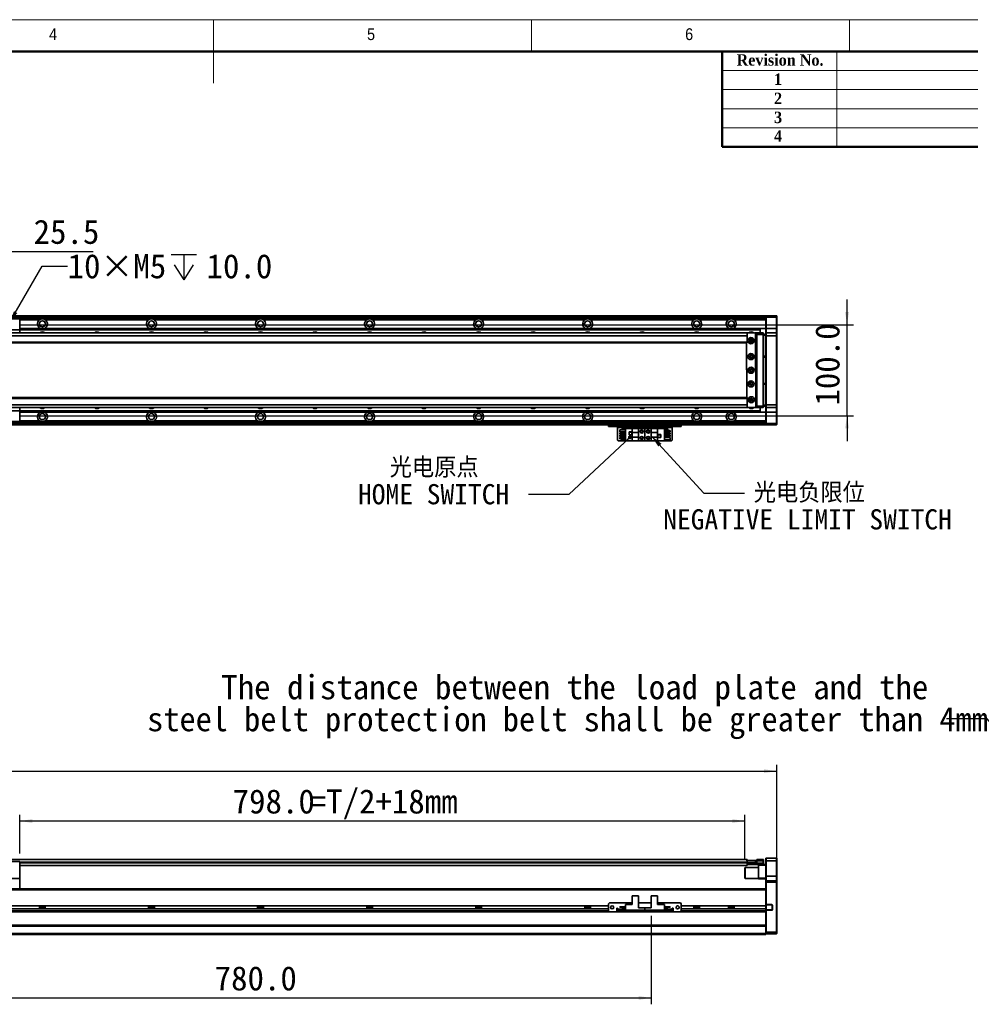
# Model space of a CAD drawing. Header units: millimetres. Extents: x 35 to 2905, y 35 to 2044.
# Tile 5 of 6: x 1257 to 2303, y 960 to 2044. Entities that reach past the tile are written whole.
import ezdxf

# ---------------------------------------------------------------- set-up
doc = ezdxf.new("R2010")
doc.units = ezdxf.units.MM
doc.header["$LTSCALE"] = 7
doc.layers.add('黑色实线', color=7, linetype='Continuous')
doc.styles.add('SLDTEXTSTYLE1', font='Gothic.ttf', dxfattribs={"width": 0.913})
doc.styles.add('SLDTEXTSTYLE2', font='timesbd.ttf', dxfattribs={"width": 0.933})
doc.styles.add('SLDTEXTSTYLE8', font='txt')
doc.styles.add('SLDTEXTSTYLE9', font='txt', dxfattribs={"bigfont": 'bigfont'})
doc.dimstyles.new('SLDDIMSTYLE0', dxfattribs={"dimtxt": 26.6, "dimasz": 14, "dimexe": 0, "dimexo": 0.0625, "dimgap": 6.65, "dimtad": 2, "dimdec": 1, "dimrnd": 1e-09, "dimzin": 4, "dimdsep": 46, "dimtxsty": 'SLDTEXTSTYLE8', "dimsah": 1, "dimcen": 0.09, "dimadec": 0, "dimazin": 1, "dimtfac": 1, "dimtdec": 1, "dimtmove": 0, "dimatfit": 0, "dimfxl": 0, "dimfrac": 2, "dimtolj": 1, "dimtzin": 12, "dimarcsym": 0})
doc.dimstyles.new('SLDDIMSTYLE1', dxfattribs={"dimtxt": 26.6, "dimasz": 14, "dimexe": 0, "dimexo": 0.0625, "dimgap": 6.65, "dimtad": 2, "dimdec": 1, "dimrnd": 1e-09, "dimzin": 12, "dimdsep": 46, "dimtxsty": 'SLDTEXTSTYLE8', "dimsah": 1, "dimcen": 0.09, "dimadec": 0, "dimazin": 3, "dimtfac": 1, "dimtdec": 1, "dimtmove": 0, "dimatfit": 0, "dimfxl": 0, "dimfrac": 2, "dimtolj": 1, "dimtzin": 12, "dimarcsym": 0})
doc.dimstyles.new('SLDDIMSTYLE2', dxfattribs={"dimtxt": 0.18, "dimasz": 14, "dimexe": 0, "dimexo": 0.0625, "dimgap": 0, "dimtad": 0, "dimtih": 1, "dimtoh": 1, "dimdec": 0, "dimrnd": 1e-09, "dimzin": 0, "dimdsep": 46, "dimtxsty": 'Standard', "dimsah": 1, "dimcen": 0.09, "dimadec": 0, "dimazin": 0, "dimtfac": 14, "dimtdec": 0, "dimtofl": 0, "dimtmove": 0, "dimatfit": 3, "dimfxl": 0, "dimfrac": 2, "dimtolj": 1, "dimtzin": 0, "dimarcsym": 0})
doc.dimstyles.new('SLDDIMSTYLE4', dxfattribs={"dimtxt": 26.6, "dimasz": 14, "dimexe": 0, "dimexo": 0.0625, "dimgap": 6.65, "dimtad": 0, "dimtih": 1, "dimtoh": 1, "dimdec": 1, "dimrnd": 1e-09, "dimzin": 12, "dimdsep": 46, "dimtxsty": 'SLDTEXTSTYLE8', "dimsah": 1, "dimcen": 0, "dimadec": 0, "dimazin": 3, "dimtfac": 1, "dimtdec": 1, "dimtofl": 0, "dimtmove": 0, "dimatfit": 3, "dimfxl": 0, "dimfrac": 2, "dimtolj": 1, "dimtzin": 12, "dimarcsym": 0})
doc.dimstyles.new('SLDDIMSTYLE5', dxfattribs={"dimtxt": 26.6, "dimasz": 14, "dimexe": 0, "dimexo": 0.0625, "dimgap": 6.65, "dimtad": 2, "dimdec": 1, "dimrnd": 1e-09, "dimzin": 4, "dimdsep": 46, "dimtxsty": 'SLDTEXTSTYLE8', "dimsah": 1, "dimcen": 0.09, "dimadec": 0, "dimazin": 1, "dimtfac": 1, "dimtdec": 1, "dimtofl": 0, "dimtmove": 0, "dimatfit": 3, "dimfxl": 0, "dimfrac": 2, "dimtolj": 1, "dimtzin": 12, "dimarcsym": 0})
doc.dimstyles.new('SLDDIMSTYLE6', dxfattribs={"dimtxt": 0.18, "dimasz": 4.2, "dimexe": 0, "dimexo": 0.0625, "dimgap": 0, "dimtad": 0, "dimtih": 1, "dimtoh": 1, "dimdec": 0, "dimrnd": 1e-09, "dimzin": 0, "dimdsep": 46, "dimtxsty": 'Standard', "dimblk1": 'DOT', "dimblk2": 'DOT', "dimsah": 1, "dimcen": 0.09, "dimadec": 0, "dimazin": 0, "dimtfac": 4.2, "dimtdec": 0, "dimtofl": 0, "dimtmove": 0, "dimatfit": 3, "dimldrblk": 'DOT', "dimfxl": 0, "dimfrac": 2, "dimtolj": 1, "dimtzin": 0, "dimarcsym": 0})

# ---------------------------------------------------------------- blocks, each defined once
blk = doc.blocks.new('SW_NOTE_4')
at = {"layer": '黑色实线', "color": 0, "char_height": 26.6, "attachment_point": 2, "style": 'SLDTEXTSTYLE8'}
for s, insert in [('The distance between the load plate and the ', (-409.2, 48.3)), ('steel belt protection belt shall be greater than 4mm', (-409.3, 13.1))]:
    blk.add_mtext(s, dxfattribs=dict(at, insert=insert))
blk = doc.blocks.new('_D_7')
at = {"layer": '黑色实线'}
for p, q in [((2167.3, 1708.2), (2167.3, 1736.2)), ((1257.9, 1708.2), (2174.3, 1708.2)), ((2167.3, 1608.2), (2167.3, 1708.2)), ((1257.9, 1608.2), (2174.3, 1608.2)), ((2167.3, 1608.2), (2167.3, 1580.2))]:
    blk.add_line(p, q, dxfattribs=at)
for points in [[(2167.3, 1708.2), (2169.4, 1722.2), (2165.2, 1722.2)], [(2167.3, 1608.2), (2165.2, 1594.2), (2169.4, 1594.2)]]:
    blk.add_solid(points, dxfattribs=at)
at = {"layer": '黑色实线', "insert": (2132.4, 1619.3), "char_height": 26.6, "attachment_point": 1, "rotation": 90, "style": 'SLDTEXTSTYLE8'}
blk.add_mtext('100.0', dxfattribs=at)
blk = doc.blocks.new('SW_SYMBOL_HOLE_DEPTH')
at = {"layer": '黑色实线', "color": 0}
for p, q in [((0, 6125), (5600, 6125)), ((2800, 6125), (2800, 525)), ((700, 3885), (2800, 525)), ((4900, 3885), (2800, 525))]:
    blk.add_line(p, q, dxfattribs=at)
blk = doc.blocks.new('_D_9')
at = {"layer": '黑色实线'}
for p, q in [((1245.4, 1710), (1281.6, 1772.6)), ((1281.6, 1772.6), (1309.6, 1772.6))]:
    blk.add_line(p, q, dxfattribs=at)
blk.add_solid([(1245.4, 1710), (1254.2, 1721.1), (1250.6, 1723.2)], dxfattribs=at)
at = {"layer": '黑色实线', "xscale": 0.004985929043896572, "yscale": 0.004985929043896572, "zscale": 0.004985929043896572}
blk.add_blockref('SW_SYMBOL_HOLE_DEPTH', (1423.5, 1755), dxfattribs=at)
at = {"layer": '黑色实线', "char_height": 26.6, "attachment_point": 1, "style": 'SLDTEXTSTYLE8'}
for s, insert in [('10×M5', (1309.6, 1786)), ('10.0', (1462.5, 1786))]:
    blk.add_mtext(s, dxfattribs=dict(at, insert=insert))
blk = doc.blocks.new('_D_13')
at = {"layer": '黑色实线'}
for p, q in [((1187.4, 1789), (1159.4, 1789)), ((1187.4, 1621.7), (1187.4, 1796)), ((1187.4, 1789), (1212.9, 1789)), ((1212.9, 1621.7), (1212.9, 1796)), ((1212.9, 1789), (1337.8, 1789))]:
    blk.add_line(p, q, dxfattribs=at)
for points in [[(1187.4, 1789), (1173.4, 1791.1), (1173.4, 1786.9)], [(1212.9, 1789), (1226.9, 1786.9), (1226.9, 1791.1)]]:
    blk.add_solid(points, dxfattribs=at)
at = {"layer": '黑色实线', "insert": (1272.2, 1823.9), "char_height": 26.6, "attachment_point": 1, "style": 'SLDTEXTSTYLE8'}
blk.add_mtext('25.5', dxfattribs=at)
blk = doc.blocks.new('SW_NOTE_5')
at = {"layer": '黑色实线', "color": 0, "attachment_point": 2}
for s, insert, char_height, style in [('光电原点', (-103.9, 40.7), 22.23, 'SLDTEXTSTYLE9'), ('HOME SWITCH', (-104.5, 11.3), 22.225, 'SLDTEXTSTYLE8')]:
    blk.add_mtext(s, dxfattribs=dict(at, insert=insert, char_height=char_height, style=style))
blk = doc.blocks.new('_DOT')
at = {"color": 0, "linetype": 'ByBlock', "lineweight": -2}
blk.add_line((-0.5, 0), (-1, 0), dxfattribs=at)
at = {"color": 0, "linetype": 'ByBlock', "const_width": 0.5}
blk.add_lwpolyline([(-0.25, 0, 1), (0.25, 0, 1)], format="xyb", close=True, dxfattribs=at)
blk = doc.blocks.new('SW_NOTE_6')
at = {"layer": '黑色实线', "color": 0, "attachment_point": 2}
for s, insert, char_height, style in [('光电负限位', (71.5, 11.6), 22.23, 'SLDTEXTSTYLE9'), ('NEGATIVE LIMIT SWITCH', (69.5, -17.7), 22.225, 'SLDTEXTSTYLE8')]:
    blk.add_mtext(s, dxfattribs=dict(at, insert=insert, char_height=char_height, style=style))
blk = doc.blocks.new('_D_14')
at = {"layer": '黑色实线'}
for p, q in [((233.9, 1103.8), (233.9, 1224)), ((233.9, 1217), (2089.9, 1217)), ((2089.9, 1103.8), (2089.9, 1224))]:
    blk.add_line(p, q, dxfattribs=at)
for points in [[(233.9, 1217), (247.9, 1214.9), (247.9, 1219.1)], [(2089.9, 1217), (2075.9, 1219.1), (2075.9, 1214.9)]]:
    blk.add_solid(points, dxfattribs=at)
at = {"layer": '黑色实线', "insert": (1104.1, 1251.9), "char_height": 26.6, "attachment_point": 1, "style": 'SLDTEXTSTYLE8'}
blk.add_mtext('1856.0', dxfattribs=at)
blk = doc.blocks.new('_D_16')
at = {"layer": '黑色实线'}
for p, q in [((1256.9, 1126.3), (1256.9, 1169.1)), ((2054.9, 1162.1), (1256.9, 1162.1)), ((2054.9, 1119.5), (2054.9, 1169.1))]:
    blk.add_line(p, q, dxfattribs=at)
for points in [[(1256.9, 1162.1), (1270.9, 1160), (1270.9, 1164.2)], [(2054.9, 1162.1), (2040.9, 1164.2), (2040.9, 1160)]]:
    blk.add_solid(points, dxfattribs=at)
at = {"layer": '黑色实线', "char_height": 26.6, "attachment_point": 1, "style": 'SLDTEXTSTYLE8'}
for s, insert in [('798.0', (1491.2, 1197)), ('=T/2+18mm', (1576, 1197))]:
    blk.add_mtext(s, dxfattribs=dict(at, insert=insert))
blk = doc.blocks.new('_D_19')
at = {"layer": '黑色实线'}
for p, q in [((1171.9, 1065.5), (1171.9, 960.4)), ((1951.9, 1057.8), (1951.9, 960.4)), ((1171.9, 967.4), (1951.9, 967.4))]:
    blk.add_line(p, q, dxfattribs=at)
for points in [[(1171.9, 967.4), (1185.9, 965.3), (1185.9, 969.5)], [(1951.9, 967.4), (1937.9, 969.5), (1937.9, 965.3)]]:
    blk.add_solid(points, dxfattribs=at)
at = {"layer": '黑色实线', "insert": (1471.4, 1002.3), "char_height": 26.6, "attachment_point": 1, "style": 'SLDTEXTSTYLE8'}
blk.add_mtext('780.0', dxfattribs=at)

msp = doc.modelspace()

# ---------------------------------------------------------------- linework, layer by layer
at = {"color": 7, "linetype": 'Continuous', "lineweight": 18}
for p, q in [((2905, 2044), (35, 2044)), ((1470, 2044), (1470, 1974)), ((1820, 2009), (1820, 2044)), ((2170, 2044), (2170, 2009)), ((70, 2009), (2870, 2009)), ((2156, 2009), (2156, 1904)), ((2030, 1988), (2870, 1988)), ((2030, 1967), (2870, 1967)), ((2030, 1946), (2870, 1946)), ((2030, 1925), (2870, 1925))]:
    msp.add_line(p, q, dxfattribs=at)
at = {"color": 7, "linetype": 'Continuous', "lineweight": 50}
for p, q in [((2870, 2009), (70, 2009)), ((2030, 2009), (2030, 1904)), ((2870, 1904), (2030, 1904))]:
    msp.add_line(p, q, dxfattribs=at)
at = {"color": 7, "linetype": 'Continuous', "lineweight": 35}
for p, q in [((1256.88, 1714.71), (1066.88, 1714.71)), ((2077.88, 1718.21), (1229.88, 1718.21)), ((1229.88, 1718.01), (1991.88, 1718.01)), ((1229.88, 1717.81), (1991.88, 1717.81)), ((2077.88, 1717.71), (1229.88, 1717.71)), ((2077.88, 1715.7), (1229.88, 1715.7)), ((1256.88, 1714.71), (1256.88, 1702.71)), ((1398.71, 1713.7), (1285.04, 1713.7)), ((1518.71, 1713.7), (1405.04, 1713.7)), ((1638.71, 1713.7), (1525.04, 1713.7)), ((1758.71, 1713.7), (1645.04, 1713.7)), ((1878.71, 1713.7), (1765.04, 1713.7)), ((1998.71, 1713.7), (1885.04, 1713.7)), ((1991.88, 1718.01), (1991.88, 1717.81)), ((1991.88, 1717.71), (1991.88, 1717.81)), ((2035.25, 1713.7), (2005.04, 1713.7)), ((2035.25, 1713.7), (2035.25, 1712.18)), ((2077.88, 1713.7), (2043.05, 1713.7)), ((2077.88, 1717.91), (2078.18, 1718.21)), ((2077.88, 1718.21), (2077.88, 1717.91)), ((2077.88, 1716.71), (2077.88, 1717.91)), ((2077.88, 1716.71), (2078.18, 1716.71)), ((2077.88, 1704.21), (2077.88, 1716.71)), ((2078.18, 1718.21), (2078.18, 1716.71)), ((2078.18, 1718.21), (2089.58, 1718.21)), ((2089.58, 1716.71), (2078.18, 1716.71)), ((2078.18, 1716.71), (2078.18, 1704.21)), ((2089.58, 1716.71), (2089.58, 1718.21)), ((2089.58, 1718.21), (2089.88, 1717.91)), ((2089.58, 1716.71), (2089.88, 1716.71)), ((2089.58, 1704.21), (2089.58, 1716.71)), ((2089.88, 1717.91), (2089.88, 1716.71)), ((2089.88, 1716.71), (2089.88, 1704.21)), ((1256.88, 1702.71), (1066.88, 1702.71)), ((1256.88, 1704.2), (2071.88, 1704.2)), ((1256.88, 1703.91), (2071.88, 1703.91)), ((1256.88, 1703.01), (2071.88, 1703.01)), ((1256.88, 1702.72), (2071.88, 1702.72)), ((1256.88, 1702.71), (1256.88, 1699.21)), ((2071.88, 1704.2), (2071.88, 1703.91)), ((2077.88, 1704.2), (2071.88, 1704.2)), ((2071.88, 1703.91), (2071.88, 1703.01)), ((2071.88, 1703.01), (2071.88, 1702.72)), ((2071.88, 1702.72), (2071.88, 1699.21)), ((2077.88, 1704.21), (2078.18, 1704.21)), ((2077.88, 1698.91), (2077.88, 1704.21)), ((2078.18, 1704.21), (2078.18, 1699.21)), ((2078.18, 1704.21), (2089.58, 1704.21)), ((2089.58, 1699.21), (2089.58, 1704.21)), ((2089.58, 1704.21), (2089.88, 1704.21)), ((2089.88, 1704.21), (2089.88, 1698.91)), ((2057.38, 1699.21), (266.38, 1699.21)), ((2057.38, 1696.21), (266.38, 1696.21)), ((2056.98, 1699.18), (2056.48, 1698.68)), ((2056.48, 1698.68), (2056.48, 1698.57)), ((2065.98, 1699.23), (2056.98, 1699.18)), ((2057.38, 1699.21), (2057.38, 1699.19)), ((2057.38, 1698.57), (2057.38, 1696.21)), ((2057.38, 1696.21), (2057.38, 1689.21)), ((2057.68, 1699.21), (2057.65, 1699.19)), ((2057.68, 1699.19), (2057.68, 1699.21)), ((2057.68, 1699.21), (2061.68, 1699.21)), ((2063.02, 1691.21), (2060.73, 1691.21)), ((2061.88, 1692.31), (2062.17, 1692.28)), ((2066.48, 1698.74), (2065.98, 1699.23)), ((2066, 1699.21), (2067.88, 1699.21)), ((2067.88, 1698.91), (2066.31, 1698.91)), ((2066.92, 1617.74), (2066.48, 1698.74)), ((2067.38, 1697.21), (2066.49, 1697.21)), ((2067.38, 1619.21), (2067.38, 1697.21)), ((2067.88, 1699.21), (2075.08, 1699.21)), ((2067.88, 1697.71), (2067.88, 1699.21)), ((2075.08, 1697.71), (2067.88, 1697.71)), ((2067.88, 1618.71), (2067.88, 1697.71)), ((2075.08, 1697.71), (2075.08, 1699.21)), ((2075.38, 1698.91), (2075.08, 1699.21)), ((2075.08, 1618.71), (2075.08, 1697.71)), ((2075.38, 1697.71), (2075.08, 1697.71)), ((2075.38, 1698.91), (2075.38, 1697.71)), ((2075.38, 1697.71), (2075.38, 1618.71)), ((2075.38, 1697.71), (2077.88, 1697.71)), ((2077.88, 1696.71), (2075.38, 1696.71)), ((2078.18, 1699.21), (2077.88, 1698.91)), ((2077.88, 1696.21), (2077.88, 1698.91)), ((2078.18, 1696.21), (2077.88, 1696.21)), ((2077.88, 1620.21), (2077.88, 1696.21)), ((2078.18, 1699.21), (2078.18, 1696.21)), ((2078.18, 1699.21), (2089.58, 1699.21)), ((2089.58, 1696.21), (2078.18, 1696.21)), ((2078.18, 1696.21), (2078.18, 1620.21)), ((2089.58, 1696.21), (2089.58, 1699.21)), ((2089.58, 1699.21), (2089.88, 1698.91)), ((2089.58, 1696.21), (2089.88, 1696.21)), ((2089.58, 1620.21), (2089.58, 1696.21)), ((2089.88, 1698.91), (2089.88, 1696.21)), ((2089.88, 1696.21), (2089.88, 1620.21)), ((2057.38, 1689.21), (266.38, 1689.21)), ((266.38, 1688.21), (2057.38, 1688.21)), ((2056.54, 1688.21), (2056.86, 1628.21)), ((2057.38, 1689.21), (2057.38, 1688.21)), ((2061.88, 1674.81), (2062.39, 1674.72)), ((2075.38, 1673.71), (2077.88, 1673.71)), ((2077.88, 1672.71), (2075.38, 1672.71)), ((2075.38, 1643.71), (2077.88, 1643.71)), ((2077.88, 1642.71), (2075.38, 1642.71)), ((2057.38, 1628.21), (266.38, 1628.21)), ((2057.38, 1627.21), (266.38, 1627.21)), ((2057.38, 1628.21), (2057.38, 1627.21)), ((2057.38, 1627.21), (2057.38, 1620.21)), ((2057.38, 1620.21), (266.38, 1620.21)), ((2057.38, 1617.21), (266.38, 1617.21)), ((1256.88, 1617.21), (1256.88, 1613.71)), ((2056.92, 1617.85), (2056.92, 1617.68)), ((2056.92, 1617.68), (2057.42, 1617.19)), ((2057.38, 1620.21), (2057.38, 1617.85)), ((2057.38, 1617.23), (2057.38, 1617.21)), ((2057.42, 1617.19), (2066.42, 1617.23)), ((2060.73, 1625.21), (2063.02, 1625.21)), ((2067.88, 1617.21), (2061.9, 1617.21)), ((2066.42, 1617.23), (2066.92, 1617.74)), ((2066.69, 1617.51), (2067.88, 1617.51)), ((2066.91, 1619.21), (2067.38, 1619.21)), ((2067.88, 1618.71), (2075.08, 1618.71)), ((2067.88, 1617.21), (2067.88, 1618.71)), ((2075.08, 1617.21), (2067.88, 1617.21)), ((2071.88, 1617.21), (2071.88, 1613.7)), ((2075.38, 1618.71), (2075.08, 1618.71)), ((2075.08, 1617.21), (2075.08, 1618.71)), ((2075.38, 1617.51), (2075.08, 1617.21)), ((2075.38, 1619.71), (2077.88, 1619.71)), ((2075.38, 1618.71), (2075.38, 1617.51)), ((2077.88, 1618.71), (2075.38, 1618.71)), ((2078.18, 1620.21), (2077.88, 1620.21)), ((2077.88, 1617.51), (2077.88, 1620.21)), ((2078.18, 1617.21), (2077.88, 1617.51)), ((2077.88, 1612.21), (2077.88, 1617.51)), ((2078.18, 1620.21), (2089.58, 1620.21)), ((2078.18, 1620.21), (2078.18, 1617.21)), ((2089.58, 1617.21), (2078.18, 1617.21)), ((2078.18, 1617.21), (2078.18, 1612.21)), ((2089.58, 1620.21), (2089.88, 1620.21)), ((2089.58, 1617.21), (2089.58, 1620.21)), ((2089.58, 1617.21), (2089.88, 1617.51)), ((2089.58, 1612.21), (2089.58, 1617.21)), ((2089.88, 1620.21), (2089.88, 1617.51)), ((2089.88, 1617.51), (2089.88, 1612.21)), ((1256.88, 1613.71), (1066.88, 1613.71)), ((1256.88, 1613.71), (1256.88, 1601.71)), ((1256.88, 1613.7), (2071.88, 1613.7)), ((1256.88, 1613.41), (2071.88, 1613.41)), ((1256.88, 1612.51), (2071.88, 1612.51)), ((1256.88, 1612.21), (2071.88, 1612.21)), ((2071.88, 1613.7), (2071.88, 1613.41)), ((2071.88, 1613.41), (2071.88, 1612.51)), ((2071.88, 1612.51), (2071.88, 1612.21)), ((2077.88, 1612.21), (2071.88, 1612.21)), ((2078.18, 1612.21), (2077.88, 1612.21)), ((2077.88, 1599.71), (2077.88, 1612.21)), ((2078.18, 1612.21), (2089.58, 1612.21)), ((2078.18, 1612.21), (2078.18, 1599.71)), ((2089.88, 1612.21), (2089.58, 1612.21)), ((2089.58, 1599.71), (2089.58, 1612.21)), ((2089.88, 1612.21), (2089.88, 1599.71)), ((1256.88, 1601.71), (1066.88, 1601.71)), ((2077.88, 1600.71), (1171.88, 1600.71)), ((2077.88, 1598.21), (1171.88, 1598.21)), ((1398.71, 1602.71), (1285.04, 1602.71)), ((1518.71, 1602.71), (1405.04, 1602.71)), ((1638.71, 1602.71), (1525.04, 1602.71)), ((1758.71, 1602.71), (1645.04, 1602.71)), ((1878.71, 1602.71), (1765.04, 1602.71)), ((1998.71, 1602.71), (1885.04, 1602.71)), ((1904.88, 1596.21), (1904.88, 1598.21)), ((1905.88, 1596.21), (1904.88, 1596.21)), ((1905.88, 1598.21), (1905.88, 1596.21)), ((1983.88, 1596.21), (1905.88, 1596.21)), ((1914.88, 1596.21), (1914.88, 1595.21)), ((1914.88, 1595.21), (1974.88, 1595.21)), ((1914.88, 1581.41), (1914.88, 1595.21)), ((1919.58, 1592.77), (1919.58, 1593.71)), ((1919.58, 1593.71), (1923.38, 1593.71)), ((1923.38, 1580.41), (1923.38, 1594.01)), ((1923.38, 1594.01), (1930.93, 1594.01)), ((1930.93, 1594.01), (1930.93, 1589.71)), ((1937.88, 1594.01), (1930.93, 1594.01)), ((1937.88, 1589.71), (1937.88, 1594.01)), ((1944.88, 1594.01), (1937.88, 1594.01)), ((1944.88, 1594.01), (1944.88, 1580.41)), ((1944.88, 1594.01), (1951.88, 1594.01)), ((1951.88, 1594.01), (1951.88, 1589.71)), ((1958.83, 1594.01), (1951.88, 1594.01)), ((1958.83, 1589.71), (1958.83, 1594.01)), ((1966.38, 1594.01), (1958.83, 1594.01)), ((1966.38, 1594.01), (1966.38, 1580.41)), ((1970.18, 1593.71), (1966.38, 1593.71)), ((1970.18, 1593.71), (1970.18, 1591.77)), ((1974.88, 1595.21), (1974.88, 1596.21)), ((1974.88, 1595.21), (1974.88, 1581.41)), ((1983.88, 1596.21), (1983.88, 1598.21)), ((1984.88, 1596.21), (1983.88, 1596.21)), ((1984.88, 1598.21), (1984.88, 1596.21)), ((2036.71, 1602.71), (2005.04, 1602.71)), ((2077.88, 1602.71), (2043.05, 1602.71)), ((2078.18, 1599.71), (2077.88, 1599.71)), ((2077.88, 1598.51), (2077.88, 1599.71)), ((2078.18, 1598.21), (2077.88, 1598.51)), ((2077.88, 1598.51), (2077.88, 1598.21)), ((2078.18, 1599.71), (2089.58, 1599.71)), ((2078.18, 1599.71), (2078.18, 1598.21)), ((2089.58, 1598.21), (2078.18, 1598.21)), ((2089.88, 1599.71), (2089.58, 1599.71)), ((2089.58, 1598.21), (2089.58, 1599.71)), ((2089.88, 1598.51), (2089.58, 1598.21)), ((2089.88, 1599.71), (2089.88, 1598.51)), ((1917.18, 1590.27), (1917.18, 1592.77)), ((1917.18, 1592.77), (1923.38, 1592.77)), ((1917.18, 1590.27), (1923.38, 1590.27)), ((1917.18, 1589.23), (1923.38, 1589.23)), ((1917.18, 1587.73), (1917.18, 1589.23)), ((1917.18, 1587.73), (1923.38, 1587.73)), ((1917.18, 1586.69), (1923.38, 1586.69)), ((1917.18, 1585.19), (1917.18, 1586.69)), ((1917.18, 1585.19), (1923.38, 1585.19)), ((1917.18, 1582.65), (1917.18, 1584.15)), ((1917.18, 1584.15), (1923.38, 1584.15)), ((1917.18, 1582.65), (1923.38, 1582.65)), ((1919.58, 1589.23), (1919.58, 1590.27)), ((1919.58, 1586.69), (1919.58, 1587.73)), ((1919.58, 1584.15), (1919.58, 1585.19)), ((1919.58, 1580.71), (1919.58, 1582.65)), ((1930.68, 1590.31), (1927.48, 1590.31)), ((1927.48, 1590.31), (1927.48, 1587.11)), ((1927.48, 1587.11), (1930.68, 1587.11)), ((1927.58, 1590.21), (1927.58, 1587.21)), ((1930.58, 1590.21), (1927.58, 1590.21)), ((1927.58, 1587.21), (1930.58, 1587.21)), ((1930.58, 1587.21), (1930.58, 1590.21)), ((1930.68, 1587.11), (1930.68, 1590.31)), ((1937.88, 1589.71), (1930.93, 1589.71)), ((1930.93, 1584.71), (1930.93, 1589.71)), ((1930.93, 1584.71), (1937.88, 1584.71)), ((1930.93, 1584.71), (1930.93, 1580.41)), ((1937.88, 1589.71), (1937.88, 1584.71)), ((1937.88, 1580.41), (1937.88, 1584.71)), ((1958.83, 1589.71), (1951.88, 1589.71)), ((1951.88, 1584.71), (1951.88, 1589.71)), ((1951.88, 1584.71), (1958.83, 1584.71)), ((1951.88, 1584.71), (1951.88, 1580.41)), ((1958.83, 1589.71), (1958.83, 1584.71)), ((1958.83, 1580.41), (1958.83, 1584.71)), ((1962.28, 1587.31), (1959.08, 1587.31)), ((1959.08, 1587.31), (1959.08, 1584.11)), ((1959.08, 1584.11), (1962.28, 1584.11)), ((1959.18, 1587.21), (1959.18, 1584.21)), ((1962.18, 1587.21), (1959.18, 1587.21)), ((1959.18, 1584.21), (1962.18, 1584.21)), ((1962.18, 1584.21), (1962.18, 1587.21)), ((1962.28, 1584.11), (1962.28, 1587.31)), ((1972.58, 1591.77), (1966.38, 1591.77)), ((1972.58, 1590.27), (1966.38, 1590.27)), ((1972.58, 1589.23), (1966.38, 1589.23)), ((1972.58, 1587.73), (1966.38, 1587.73)), ((1972.58, 1586.69), (1966.38, 1586.69)), ((1972.58, 1585.19), (1966.38, 1585.19)), ((1972.58, 1584.15), (1966.38, 1584.15)), ((1970.18, 1590.27), (1970.18, 1589.23)), ((1970.18, 1587.73), (1970.18, 1586.69)), ((1970.18, 1585.19), (1970.18, 1584.15)), ((1972.58, 1591.77), (1972.58, 1590.27)), ((1972.58, 1589.23), (1972.58, 1587.73)), ((1972.58, 1586.69), (1972.58, 1585.19)), ((1972.58, 1584.15), (1972.58, 1581.65)), ((1914.88, 1581.41), (1915.88, 1580.41)), ((1923.38, 1580.41), (1915.88, 1580.41)), ((1919.58, 1580.71), (1923.38, 1580.71)), ((1923.38, 1580.41), (1930.93, 1580.41)), ((1930.93, 1580.41), (1937.88, 1580.41)), ((1944.88, 1580.41), (1937.88, 1580.41)), ((1944.88, 1580.41), (1951.88, 1580.41)), ((1951.88, 1580.41), (1958.83, 1580.41)), ((1966.38, 1580.41), (1958.83, 1580.41)), ((1972.58, 1581.65), (1966.38, 1581.65)), ((1970.18, 1580.71), (1966.38, 1580.71)), ((1973.88, 1580.41), (1966.38, 1580.41)), ((1970.18, 1581.65), (1970.18, 1580.71)), ((1973.88, 1580.41), (1974.88, 1581.41)), ((2057.38, 1119.75), (266.38, 1119.75)), ((1256.88, 1117.4), (1066.88, 1117.4)), ((1256.88, 1117.4), (1256.88, 1098.9)), ((2056.92, 1118.37), (2056.92, 1118.6)), ((2056.92, 1118.6), (2057.42, 1118.6)), ((2056.92, 1118.6), (2056.92, 1118.6)), ((2057.38, 1119.75), (2057.38, 1118.6)), ((2057.38, 1117.11), (2057.38, 1116.75)), ((2057.38, 1116.75), (2057.38, 1116.25)), ((2057.42, 1116.6), (2057.38, 1116.6)), ((2057.38, 1116.1), (2057.68, 1116.4)), ((2057.38, 1116.4), (2057.68, 1116.4)), ((2057.38, 1116.25), (2057.38, 1113.25)), ((2057.42, 1118.6), (2057.42, 1116.6)), ((2057.42, 1118.6), (2066.42, 1118.6)), ((2057.42, 1116.6), (2066.42, 1116.6)), ((2057.68, 1116.1), (2057.68, 1116.4)), ((2057.68, 1116.4), (2067.88, 1116.4)), ((2066.42, 1116.6), (2066.42, 1118.6)), ((2066.42, 1118.6), (2066.92, 1118.6)), ((2066.92, 1116.6), (2066.42, 1116.6)), ((2066.92, 1118.6), (2066.92, 1116.6)), ((2066.92, 1116.6), (2067.38, 1116.6)), ((2067.38, 1116.4), (2067.38, 1116.6)), ((2067.88, 1119.9), (2075.08, 1119.9)), ((2067.88, 1118.4), (2067.88, 1119.9)), ((2067.88, 1116.1), (2067.88, 1118.4)), ((2075.08, 1118.4), (2067.88, 1118.4)), ((2075.08, 1118.4), (2075.08, 1119.9)), ((2075.38, 1119.6), (2075.08, 1119.9)), ((2075.38, 1118.4), (2075.08, 1118.4)), ((2075.08, 1115.9), (2075.08, 1118.4)), ((2075.38, 1119.6), (2075.38, 1118.4)), ((2075.38, 1118.4), (2075.38, 1115.9)), ((2078.18, 1121.4), (2077.88, 1121.1)), ((2077.88, 1118.4), (2077.88, 1121.1)), ((2078.18, 1118.4), (2077.88, 1118.4)), ((2077.88, 1101.4), (2077.88, 1118.4)), ((2078.18, 1121.4), (2078.18, 1118.4)), ((2078.18, 1121.4), (2089.58, 1121.4)), ((2089.58, 1118.4), (2078.18, 1118.4)), ((2078.18, 1118.4), (2078.18, 1101.4)), ((2089.58, 1118.4), (2089.58, 1121.4)), ((2089.58, 1121.4), (2089.88, 1121.1)), ((2089.58, 1101.4), (2089.58, 1118.4)), ((2089.58, 1118.4), (2089.88, 1118.4)), ((2089.88, 1121.1), (2089.88, 1118.4)), ((2089.88, 1118.4), (2089.88, 1101.4)), ((2057.38, 1113.25), (1256.88, 1113.25)), ((2055.18, 1110.9), (2054.88, 1110.6)), ((2054.88, 1099.2), (2054.88, 1110.6)), ((2069.88, 1110.9), (2055.18, 1110.9)), ((2055.18, 1110.9), (2055.18, 1098.9)), ((2057.38, 1116.1), (2057.68, 1116.1)), ((2057.38, 1115.9), (2057.68, 1115.9)), ((2057.38, 1114.7), (2057.68, 1114.4)), ((2057.68, 1116.1), (2057.68, 1115.9)), ((2067.88, 1116.1), (2057.68, 1116.1)), ((2057.68, 1115.9), (2057.68, 1114.4)), ((2057.68, 1115.9), (2075.08, 1115.9)), ((2075.08, 1114.4), (2057.68, 1114.4)), ((2069.88, 1113.4), (2069.88, 1114.4)), ((2077.88, 1113.4), (2069.88, 1113.4)), ((2069.88, 1099.4), (2069.88, 1113.4)), ((2075.08, 1115.9), (2075.38, 1115.9)), ((2075.08, 1114.4), (2075.08, 1115.9)), ((2075.08, 1114.4), (2075.38, 1114.7)), ((2075.08, 1114.4), (2077.88, 1114.4)), ((2075.38, 1115.9), (2075.38, 1114.7)), ((1256.88, 1098.9), (1171.88, 1098.9)), ((1256.88, 1098.9), (1256.88, 1087.4)), ((2054.88, 1099.2), (2055.18, 1098.9)), ((2055.18, 1098.9), (2069.88, 1098.9)), ((2069.88, 1099.4), (2077.88, 1099.4)), ((2069.88, 1098.4), (2069.88, 1099.4)), ((2077.88, 1098.4), (2069.88, 1098.4)), ((2078.18, 1101.4), (2077.88, 1101.4)), ((2077.88, 1096.1), (2077.88, 1101.4)), ((2078.18, 1096.4), (2077.88, 1096.1)), ((2077.88, 1094.9), (2077.88, 1096.1)), ((2078.18, 1094.9), (2077.88, 1094.9)), ((2077.88, 1087.06), (2077.88, 1094.9)), ((2078.18, 1101.4), (2078.18, 1096.4)), ((2078.18, 1101.4), (2089.58, 1101.4)), ((2078.18, 1096.4), (2078.18, 1094.9)), ((2078.18, 1096.4), (2089.58, 1096.4)), ((2078.18, 1094.9), (2078.18, 1070.25)), ((2089.58, 1094.9), (2078.18, 1094.9)), ((2089.58, 1096.4), (2089.58, 1101.4)), ((2089.88, 1101.4), (2089.58, 1101.4)), ((2089.58, 1094.9), (2089.58, 1096.4)), ((2089.88, 1096.1), (2089.58, 1096.4)), ((2089.58, 1039.9), (2089.58, 1094.9)), ((2089.88, 1094.9), (2089.58, 1094.9)), ((2089.88, 1101.4), (2089.88, 1096.1)), ((2089.88, 1096.1), (2089.88, 1094.9)), ((2089.88, 1094.9), (2089.88, 1040.03)), ((2077.88, 1087.34), (1171.88, 1087.34)), ((1246.38, 1087.4), (2071.88, 1087.4)), ((2071.88, 1087.4), (2071.88, 1087.34)), ((2077.88, 1087.06), (2077.88, 1086.34)), ((2077.88, 1068.8), (2077.88, 1086.34)), ((1930.93, 1079.6), (1930.93, 1070.3)), ((1930.93, 1079.6), (1937.88, 1079.6)), ((1937.88, 1079.6), (1937.88, 1066.7)), ((1951.88, 1079.6), (1951.88, 1066.7)), ((1951.88, 1079.6), (1958.83, 1079.6)), ((1958.83, 1079.6), (1958.83, 1070.3)), ((1905.63, 1062.34), (418.12, 1062.34)), ((1904.88, 1068.8), (418.88, 1068.8)), ((1904.88, 1065.4), (418.88, 1065.4)), ((1278.71, 1068.8), (1278.71, 1065.4)), ((1285.04, 1067.4), (1278.71, 1067.4)), ((1285.04, 1065.4), (1285.04, 1068.8)), ((1398.71, 1068.8), (1398.71, 1065.4)), ((1405.04, 1067.4), (1398.71, 1067.4)), ((1405.04, 1065.4), (1405.04, 1068.8)), ((1518.71, 1068.8), (1518.71, 1065.4)), ((1525.04, 1067.4), (1518.71, 1067.4)), ((1525.04, 1065.4), (1525.04, 1068.8)), ((1638.71, 1068.8), (1638.71, 1065.4)), ((1645.04, 1067.4), (1638.71, 1067.4)), ((1645.04, 1065.4), (1645.04, 1068.8)), ((1758.71, 1068.8), (1758.71, 1065.4)), ((1765.04, 1067.4), (1758.71, 1067.4)), ((1765.04, 1065.4), (1765.04, 1068.8)), ((1878.71, 1068.8), (1878.71, 1065.4)), ((1885.04, 1067.4), (1878.71, 1067.4)), ((1885.04, 1065.4), (1885.04, 1068.8)), ((1905.88, 1072.1), (1904.88, 1071.1)), ((1904.88, 1071.1), (1904.88, 1063.1)), ((1904.88, 1063.1), (1905.88, 1062.1)), ((1930.93, 1072.1), (1905.88, 1072.1)), ((1905.88, 1062.1), (1913.88, 1062.1)), ((1914.88, 1066.1), (1913.88, 1066.1)), ((1913.88, 1066.1), (1913.88, 1062.1)), ((1914.88, 1065.4), (1913.88, 1065.4)), ((1914.88, 1062.34), (1913.88, 1062.34)), ((1914.88, 1065.1), (1914.88, 1066.1)), ((1914.88, 1065.1), (1914.88, 1064.1)), ((1914.88, 1062.1), (1914.88, 1064.1)), ((1914.88, 1064.1), (1915.88, 1064.1)), ((1915.88, 1062.1), (1914.88, 1062.1)), ((1915.88, 1064.1), (1915.88, 1062.1)), ((1973.88, 1064.1), (1915.88, 1064.1)), ((1973.88, 1062.1), (1915.88, 1062.1)), ((1917.18, 1067.35), (1917.18, 1067.65)), ((1917.18, 1067.65), (1923.38, 1067.65)), ((1917.18, 1067.35), (1923.38, 1067.35)), ((1919.58, 1064.7), (1919.58, 1065.4)), ((1919.58, 1065.4), (1923.38, 1065.4)), ((1919.58, 1064.7), (1923.38, 1064.7)), ((1923.38, 1064.1), (1923.38, 1070.3)), ((1923.38, 1070.3), (1930.93, 1070.3)), ((1923.38, 1064.1), (1944.88, 1064.1)), ((1951.88, 1072.1), (1937.88, 1072.1)), ((1944.88, 1066.7), (1937.88, 1066.7)), ((1944.88, 1064.1), (1944.88, 1066.7)), ((1944.88, 1066.7), (1951.88, 1066.7)), ((1966.38, 1064.1), (1944.88, 1064.1)), ((1983.88, 1072.1), (1958.83, 1072.1)), ((1966.38, 1070.3), (1958.83, 1070.3)), ((1966.38, 1070.3), (1966.38, 1064.1)), ((1972.58, 1067.65), (1966.38, 1067.65)), ((1972.58, 1067.35), (1966.38, 1067.35)), ((1970.18, 1065.4), (1966.38, 1065.4)), ((1970.18, 1064.7), (1966.38, 1064.7)), ((1970.18, 1065.4), (1970.18, 1064.7)), ((1972.58, 1067.65), (1972.58, 1067.35)), ((1973.88, 1062.1), (1973.88, 1064.1)), ((1973.88, 1064.1), (1974.88, 1064.1)), ((1974.88, 1062.1), (1973.88, 1062.1)), ((1975.88, 1066.1), (1974.88, 1066.1)), ((1974.88, 1066.1), (1974.88, 1065.1)), ((1975.88, 1065.4), (1974.88, 1065.4)), ((1974.88, 1064.1), (1974.88, 1065.1)), ((1974.88, 1064.1), (1974.88, 1062.1)), ((1975.88, 1062.34), (1974.88, 1062.34)), ((1975.88, 1062.1), (1975.88, 1066.1)), ((1975.88, 1062.1), (1983.88, 1062.1)), ((1984.88, 1071.1), (1983.88, 1072.1)), ((1983.88, 1062.1), (1984.88, 1063.1)), ((2077.88, 1062.34), (1984.12, 1062.34)), ((1984.88, 1063.1), (1984.88, 1071.1)), ((2077.88, 1068.8), (1984.88, 1068.8)), ((2077.88, 1065.4), (1984.88, 1065.4)), ((1998.71, 1068.8), (1998.71, 1065.4)), ((2005.04, 1067.4), (1998.71, 1067.4)), ((2005.04, 1065.4), (2005.04, 1068.8)), ((2036.71, 1068.8), (2036.71, 1065.4)), ((2043.05, 1067.4), (2036.71, 1067.4)), ((2043.05, 1065.4), (2043.05, 1068.8)), ((2078.18, 1069.95), (2077.88, 1070.25)), ((2077.88, 1070.25), (2078.18, 1070.25)), ((2077.88, 1065.4), (2077.88, 1068.8)), ((2077.88, 1063.34), (2077.88, 1065.4)), ((2078.18, 1064.25), (2077.88, 1063.95)), ((2078.18, 1063.95), (2077.88, 1063.95)), ((2077.88, 1063.34), (2077.88, 1062.63)), ((2077.88, 1047.06), (2077.88, 1062.63)), ((2078.18, 1070.25), (2084.38, 1070.25)), ((2078.18, 1070.25), (2078.3, 1069.95)), ((2078.3, 1069.95), (2078.18, 1069.95)), ((2078.18, 1069.95), (2078.18, 1064.25)), ((2078.3, 1064.25), (2078.18, 1063.95)), ((2078.18, 1064.25), (2078.3, 1064.25)), ((2084.38, 1063.95), (2078.18, 1063.95)), ((2078.18, 1063.95), (2078.18, 1039.9)), ((2084.38, 1069.95), (2078.3, 1069.95)), ((2078.3, 1064.25), (2084.38, 1064.25)), ((2084.38, 1070.25), (2084.38, 1069.95)), ((2084.38, 1063.95), (2084.38, 1064.25)), ((2085.18, 1069.45), (2084.88, 1069.45)), ((2084.88, 1064.75), (2084.88, 1069.45)), ((2085.18, 1064.75), (2084.88, 1064.75)), ((2085.18, 1069.45), (2085.18, 1064.75)), ((2077.88, 1047.34), (245.88, 1047.34)), ((2077.88, 1046.34), (245.88, 1046.34)), ((2077.88, 1047.06), (2077.88, 1046.34)), ((2077.88, 1038.4), (2077.88, 1046.34)), ((2077.88, 1038.4), (245.88, 1038.4)), ((2077.88, 1037.4), (245.88, 1037.4)), ((2077.88, 1040.03), (2078.18, 1039.9)), ((2077.88, 1037.4), (2077.88, 1038.4)), ((2077.88, 1038.2), (2078.18, 1037.9)), ((2078.18, 1039.9), (2078.18, 1037.9)), ((2078.18, 1039.9), (2089.58, 1039.9)), ((2089.58, 1037.9), (2078.18, 1037.9)), ((2089.88, 1040.03), (2089.58, 1039.9)), ((2089.58, 1037.9), (2089.58, 1039.9)), ((2089.88, 1038.2), (2089.58, 1037.9)), ((2089.88, 1040.03), (2089.88, 1038.2))]:
    msp.add_line(p, q, dxfattribs=at)
at = {"color": 8, "linetype": 'Continuous', "lineweight": 35}
for p, q in [((2077.88, 1717.21), (1229.88, 1717.21)), ((1278.71, 1713.7), (1256.88, 1713.7)), ((2077.88, 1599.21), (1171.88, 1599.21)), ((1278.71, 1602.71), (1256.88, 1602.71)), ((2057.38, 1116.75), (1256.88, 1116.75)), ((2057.38, 1116.25), (1256.88, 1116.25)), ((2077.88, 1086.34), (1171.88, 1086.34)), ((1904.88, 1063.34), (418.88, 1063.34)), ((1914.88, 1063.34), (1913.88, 1063.34)), ((1919.58, 1065.1), (1914.88, 1065.1)), ((1974.88, 1065.1), (1970.18, 1065.1)), ((1975.88, 1063.34), (1974.88, 1063.34)), ((2077.88, 1063.34), (1984.88, 1063.34))]:
    msp.add_line(p, q, dxfattribs=at)
at = {"color": 7, "linetype": 'Continuous', "lineweight": 35, "flags": 128}
msp.add_lwpolyline([(2061.88, 1659.81), (2062.49, 1659.69), (2062.73, 1659.56)], dxfattribs=at)
at = {"color": 7, "linetype": 'Continuous', "lineweight": 35}
for centre, radius in [((1281.88, 1709.21), 3.3), ((1401.88, 1709.21), 3.3), ((1521.88, 1709.21), 3.3), ((1641.88, 1709.21), 3.3), ((1761.88, 1709.21), 3.3), ((1881.88, 1709.21), 3.3), ((2001.88, 1709.21), 3.3), ((2039.88, 1709.21), 3.3), ((2061.53, 1690.71), 3.36), ((2061.53, 1690.71), 1.7), ((2061.88, 1690.71), 1.25), ((2061.62, 1673.21), 3.36), ((2061.62, 1673.21), 1.7), ((2061.88, 1673.21), 1.25), ((2061.7, 1658.21), 3.36), ((2061.7, 1658.21), 1.7), ((2061.88, 1658.21), 1.25), ((2061.78, 1643.21), 3.36), ((2061.78, 1643.21), 1.7), ((2061.88, 1643.21), 1.6), ((2061.88, 1643.21), 1.25), ((2061.88, 1625.71), 3.36), ((2061.88, 1625.71), 1.7), ((2061.88, 1625.71), 1.6), ((2061.88, 1625.71), 1.25), ((1281.88, 1607.21), 3.3), ((1401.88, 1607.21), 3.3), ((1521.88, 1607.21), 3.3), ((1641.88, 1607.21), 3.3), ((1761.88, 1607.21), 3.3), ((1881.88, 1607.21), 3.3), ((2001.88, 1607.21), 3.3), ((2039.88, 1607.21), 3.3), ((1941.38, 1590.71), 1.75), ((1941.38, 1583.71), 1.75), ((1941.38, 1590.71), 1.25), ((1941.38, 1583.71), 1.25), ((1948.38, 1590.71), 1.75), ((1948.38, 1583.71), 1.75), ((1948.38, 1590.71), 1.25), ((1948.38, 1583.71), 1.25), ((1908.88, 1067.1), 1.7), ((1980.88, 1067.1), 1.7)]:
    msp.add_circle(centre, radius, dxfattribs=at)
for centre, radius, start, end in [((1281.88, 1709.21), 5.5, 125.18979, 245.50882), ((1281.88, 1709.21), 5.5, 294.49118, 54.81021), ((1401.88, 1709.21), 5.5, 125.18979, 245.50882), ((1401.88, 1709.21), 5.5, 294.49118, 54.81021), ((1521.88, 1709.21), 5.5, 125.18979, 245.50882), ((1521.88, 1709.21), 5.5, 294.49118, 54.81021), ((1641.88, 1709.21), 5.5, 125.18979, 245.50882), ((1641.88, 1709.21), 5.5, 294.49118, 54.81021), ((1761.88, 1709.21), 5.5, 125.18979, 245.50882), ((1761.88, 1709.21), 5.5, 294.49118, 54.81021), ((1881.88, 1709.21), 5.5, 125.18979, 245.50882), ((1881.88, 1709.21), 5.5, 294.49118, 54.81021), ((2001.88, 1709.21), 5.5, 125.18979, 245.50882), ((2001.88, 1709.21), 5.5, 294.49118, 54.81021), ((2039.88, 1709.21), 5.5, 147.32079, 245.50882), ((2039.88, 1709.21), 5.5, 294.49118, 54.81021), ((1281.88, 1696.7), 3.75, 41.91572, 138.08428), ((1341.88, 1696.7), 3.75, 41.91572, 138.08428), ((1401.88, 1696.7), 3.75, 41.91572, 138.08428), ((1461.88, 1696.7), 3.75, 41.91572, 138.08428), ((1521.88, 1696.7), 3.75, 41.91572, 138.08428), ((1581.88, 1696.7), 3.75, 41.91572, 138.08428), ((1641.88, 1696.7), 3.75, 41.91572, 138.08428), ((1701.88, 1696.7), 3.75, 41.91572, 138.08428), ((1761.88, 1696.7), 3.75, 41.91572, 138.08428), ((1821.88, 1696.7), 3.75, 41.91572, 138.08428), ((1881.88, 1696.7), 3.75, 41.91572, 138.08428), ((1941.88, 1696.7), 3.75, 41.91572, 138.08428), ((2001.88, 1696.7), 3.75, 41.91572, 138.08428), ((2061.88, 1696.7), 3.75, 41.91573, 138.08427), ((2061.88, 1690.71), 1.6, 90, 280.8667), ((2061.88, 1673.21), 1.6, 90, 289.0593), ((2061.88, 1658.21), 1.6, 90, 302.53732), ((1281.88, 1619.71), 3.75, 221.91572, 318.08428), ((1341.88, 1619.71), 3.75, 221.91572, 318.08428), ((1401.88, 1619.71), 3.75, 221.91572, 318.08428), ((1461.88, 1619.71), 3.75, 221.91572, 318.08428), ((1521.88, 1619.71), 3.75, 221.91572, 318.08428), ((1581.88, 1619.71), 3.75, 221.91572, 318.08428), ((1641.88, 1619.71), 3.75, 221.91572, 318.08428), ((1701.88, 1619.71), 3.75, 221.91572, 318.08428), ((1761.88, 1619.71), 3.75, 221.91572, 318.08428), ((1821.88, 1619.71), 3.75, 221.91572, 318.08428), ((1881.88, 1619.71), 3.75, 221.91572, 318.08428), ((1941.88, 1619.71), 3.75, 221.91572, 318.08428), ((2001.88, 1619.71), 3.75, 221.91572, 318.08428), ((2061.88, 1619.71), 3.75, 221.91573, 318.08427), ((1281.88, 1607.21), 5.5, 114.49118, 234.81021), ((1281.88, 1607.21), 5.5, 305.18979, 65.50882), ((1401.88, 1607.21), 5.5, 114.49118, 234.81021), ((1401.88, 1607.21), 5.5, 305.18979, 65.50882), ((1521.88, 1607.21), 5.5, 114.49118, 234.81021), ((1521.88, 1607.21), 5.5, 305.18979, 65.50882), ((1641.88, 1607.21), 5.5, 114.49118, 234.81021), ((1641.88, 1607.21), 5.5, 305.18979, 65.50882), ((1761.88, 1607.21), 5.5, 114.49118, 234.81021), ((1761.88, 1607.21), 5.5, 305.18979, 65.50882), ((1881.88, 1607.21), 5.5, 114.49118, 234.81021), ((1881.88, 1607.21), 5.5, 305.18979, 65.50882), ((2001.88, 1607.21), 5.5, 114.49118, 234.81021), ((2001.88, 1607.21), 5.5, 305.18979, 65.50882), ((2039.88, 1607.21), 5.5, 114.49118, 234.81021), ((2039.88, 1607.21), 5.5, 305.18979, 65.50882), ((2084.38, 1069.45), 0.8, 0, 90), ((2084.38, 1069.45), 0.5, 0, 90), ((2084.38, 1064.75), 0.8, 270, 0), ((2084.38, 1064.75), 0.5, 270, 0)]:
    msp.add_arc(centre, radius, start, end, dxfattribs=at)
for points, knots in [([(1285.04, 1713.7), (1284.59, 1713.97), (1283.64, 1714.53), (1281.95, 1714.79), (1280.21, 1714.57), (1279.21, 1713.99), (1278.71, 1713.7)], [0, 0, 0, 0, 0.2356821, 0.4864732, 0.7448469, 1, 1, 1, 1]), ([(1405.04, 1713.7), (1404.59, 1713.97), (1403.64, 1714.53), (1401.95, 1714.79), (1400.21, 1714.57), (1399.21, 1713.99), (1398.71, 1713.7)], [0, 0, 0, 0, 0.2356978, 0.4864716, 0.7448627, 1, 1, 1, 1]), ([(1525.04, 1713.7), (1524.59, 1713.97), (1523.64, 1714.53), (1521.95, 1714.79), (1520.21, 1714.57), (1519.21, 1713.99), (1518.71, 1713.7)], [0, 0, 0, 0, 0.2356941, 0.4864639, 0.7448509, 1, 1, 1, 1]), ([(1645.04, 1713.7), (1644.59, 1713.97), (1643.64, 1714.53), (1641.95, 1714.79), (1640.21, 1714.57), (1639.21, 1713.99), (1638.71, 1713.7)], [0, 0, 0, 0, 0.2356941, 0.4864639, 0.7448509, 1, 1, 1, 1]), ([(1765.04, 1713.7), (1764.59, 1713.97), (1763.64, 1714.53), (1761.95, 1714.79), (1760.21, 1714.57), (1759.21, 1713.99), (1758.71, 1713.7)], [0, 0, 0, 0, 0.2356941, 0.4864639, 0.7448509, 1, 1, 1, 1]), ([(1885.04, 1713.7), (1884.59, 1713.97), (1883.64, 1714.53), (1881.95, 1714.79), (1880.21, 1714.57), (1879.21, 1713.99), (1878.71, 1713.7)], [0, 0, 0, 0, 0.2356941, 0.4864639, 0.7448509, 1, 1, 1, 1]), ([(2005.04, 1713.7), (2004.59, 1713.97), (2003.64, 1714.53), (2001.95, 1714.79), (2000.21, 1714.57), (1999.21, 1713.99), (1998.71, 1713.7)], [0, 0, 0, 0, 0.23569784, 0.48648896, 0.74486263, 1, 1, 1, 1]), ([(2038.52, 1714.54), (2038.52, 1714.68), (2038.53, 1714.98), (2038.45, 1715.33), (2038.25, 1715.56), (2037.91, 1715.67), (2037.48, 1715.7), (2036.96, 1715.7), (2036.41, 1715.7), (2035.91, 1715.68), (2035.53, 1715.58), (2035.32, 1715.37), (2035.23, 1715.04), (2035.22, 1714.6), (2035.24, 1714.13), (2035.25, 1713.82), (2035.25, 1713.7)], [0, 0, 0, 0, 0.06829934, 0.14262693, 0.21732128, 0.28366652, 0.35152695, 0.42590804, 0.50384532, 0.58214538, 0.65816154, 0.72709931, 0.7929538, 0.86598748, 0.95269883, 1, 1, 1, 1]), ([(2038.52, 1714.54), (2038.51, 1714.54), (2038.48, 1714.53), (2038.29, 1714.48), (2037.93, 1714.36), (2037.47, 1714.17), (2036.96, 1713.89), (2036.42, 1713.51), (2035.87, 1713.01), (2035.5, 1712.56), (2035.31, 1712.27), (2035.26, 1712.21), (2035.25, 1712.18)], [0, 0, 0, 0, 0.0597191, 0.1573047, 0.2547834, 0.3532127, 0.4568227, 0.5733559, 0.7119512, 0.8767885, 0.9530827, 1, 1, 1, 1]), ([(2043.05, 1713.7), (2042.59, 1713.97), (2041.64, 1714.52), (2040.04, 1714.8), (2039, 1714.62), (2038.52, 1714.54)], [0, 0, 0, 0, 0.3356289, 0.6927502, 1, 1, 1, 1]), ([(1278.71, 1602.71), (1279.17, 1602.45), (1280.11, 1601.89), (1281.8, 1601.63), (1283.54, 1601.85), (1284.55, 1602.43), (1285.04, 1602.71)], [0, 0, 0, 0, 0.2356821, 0.4864732, 0.7448469, 1, 1, 1, 1]), ([(1398.71, 1602.71), (1399.17, 1602.45), (1400.11, 1601.89), (1401.8, 1601.63), (1403.54, 1601.85), (1404.55, 1602.43), (1405.04, 1602.71)], [0, 0, 0, 0, 0.2356821, 0.4864732, 0.7448469, 1, 1, 1, 1]), ([(1518.71, 1602.71), (1519.17, 1602.45), (1520.11, 1601.89), (1521.8, 1601.63), (1523.54, 1601.85), (1524.55, 1602.43), (1525.04, 1602.71)], [0, 0, 0, 0, 0.2356941, 0.4864813, 0.7448509, 1, 1, 1, 1]), ([(1638.71, 1602.71), (1639.17, 1602.45), (1640.11, 1601.89), (1641.8, 1601.63), (1643.54, 1601.85), (1644.55, 1602.43), (1645.04, 1602.71)], [0, 0, 0, 0, 0.2356941, 0.4864813, 0.7448509, 1, 1, 1, 1]), ([(1758.71, 1602.71), (1759.17, 1602.45), (1760.11, 1601.89), (1761.8, 1601.63), (1763.54, 1601.85), (1764.55, 1602.43), (1765.04, 1602.71)], [0, 0, 0, 0, 0.2356941, 0.4864813, 0.7448509, 1, 1, 1, 1]), ([(1878.71, 1602.71), (1879.17, 1602.45), (1880.11, 1601.89), (1881.8, 1601.63), (1883.54, 1601.85), (1884.55, 1602.43), (1885.04, 1602.71)], [0, 0, 0, 0, 0.2356941, 0.4864639, 0.7448509, 1, 1, 1, 1]), ([(1998.71, 1602.71), (1999.17, 1602.45), (2000.11, 1601.89), (2001.8, 1601.63), (2003.54, 1601.85), (2004.55, 1602.43), (2005.04, 1602.71)], [0, 0, 0, 0, 0.2356986, 0.4864558, 0.7448303, 1, 1, 1, 1]), ([(2036.71, 1602.71), (2037.17, 1602.45), (2038.11, 1601.89), (2039.8, 1601.63), (2041.54, 1601.85), (2042.55, 1602.43), (2043.05, 1602.71)], [0, 0, 0, 0, 0.2356904, 0.4864736, 0.7448391, 1, 1, 1, 1])]:
    msp.add_open_spline(points, degree=3, knots=knots, dxfattribs=at)

# ---------------------------------------------------------------- block references
at = {"layer": '黑色实线', "color": 7}
for name, p in [('SW_NOTE_5', (1816.86, 1521.58)), ('SW_NOTE_6', (2054.33, 1522.93))]:
    msp.add_blockref(name, p, dxfattribs=at)
at = {"layer": '黑色实线'}
msp.add_blockref('SW_NOTE_4', (2276.89, 1274.43), dxfattribs=at)

# ---------------------------------------------------------------- texts
at = {"color": 7, "linetype": 'Continuous', "lineweight": 0, "attachment_point": 1}
for s, insert, char_height, style in [('4', (1289.17, 2034.52), 12.96, 'SLDTEXTSTYLE1'), ('5', (1639.17, 2034.52), 12.96, 'SLDTEXTSTYLE1'), ('6', (1989.17, 2034.52), 12.96, 'SLDTEXTSTYLE1'), ('Revision No.', (2045.74, 2006.01), 12.6, 'SLDTEXTSTYLE2'), ('1', (2086.96, 1984.85), 12.6, 'SLDTEXTSTYLE2'), ('2', (2086.96, 1963.68), 12.6, 'SLDTEXTSTYLE2'), ('3', (2086.96, 1942.82), 12.6, 'SLDTEXTSTYLE2'), ('4', (2086.96, 1922.31), 12.6, 'SLDTEXTSTYLE2')]:
    msp.add_mtext(s, dxfattribs=dict(at, insert=insert, char_height=char_height, style=style))

# ---------------------------------------------------------------- dimensions: what is measured, and where the dimension line sits
at = {"layer": '黑色实线'}
for base, p1, p2, dimstyle, picture, middle in [((1212.88, 1788.98), (1187.38, 1612.85), (1212.88, 1612.85), 'SLDDIMSTYLE1', '_D_13', (1304.98, 1788.98)), ((2089.88, 1217.02), (233.88, 1094.9), (2089.88, 1094.9), 'SLDDIMSTYLE5', '_D_14', (1156.12, 1217.02)), ((1951.88, 967.4), (1171.88, 1074.4), (1951.88, 1066.7), 'SLDDIMSTYLE5', '_D_19', (1513.78, 967.4))]:
    dim = msp.add_linear_dim(base=base, p1=p1, p2=p2, dimstyle=dimstyle, dxfattribs=at)
    dim.commit()
    dim.dimension.update_dxf_attribs({"geometry": picture, "text_midpoint": middle, "dimtype": 160})
dim = msp.add_diameter_dim_2p(p1=(1243.33, 1706.39), p2=(1245.43, 1710.03), text='10×M5{\\fGDT;x}10.0', dimstyle='SLDDIMSTYLE4', override={"dimpost": '<>'}, dxfattribs=at)
dim.commit()
dim.dimension.update_dxf_attribs({"geometry": '_D_9', "text_midpoint": (1418.79, 1772.62), "dimtype": 163})
dim = msp.add_linear_dim(base=(2167.35, 1708.21), p1=(1249.02, 1608.21), p2=(1249.02, 1708.21), angle=90, dimstyle='SLDDIMSTYLE0', dxfattribs=at)
dim.commit()
dim.dimension.update_dxf_attribs({"geometry": '_D_7', "text_midpoint": (2167.35, 1661.65), "dimtype": 160})
dim = msp.add_linear_dim(base=(1256.88, 1162.14), p1=(2054.88, 1110.6), p2=(1256.88, 1117.4), text='<>=T/2+18mm', dimstyle='SLDDIMSTYLE5', dxfattribs=at)
dim.commit()
dim.dimension.update_dxf_attribs({"geometry": '_D_16', "text_midpoint": (1633.81, 1162.14), "dimtype": 160})

# ---------------------------------------------------------------- leaders
at = {"layer": '黑色实线', "color": 7}
for points, dimstyle in [([(1928.31, 1584.33), (1861.31, 1521.58), (1816.86, 1521.58)], 'SLDDIMSTYLE6'), ([(1951.88, 1586.14), (2009.88, 1522.93), (2054.33, 1522.93)], 'SLDDIMSTYLE2')]:
    msp.add_leader(points, dimstyle=dimstyle, dxfattribs=at)
at = {"layer": '黑色实线'}
msp.add_leader([(2452.86, 1121.1), (2321.34, 1274.43), (2276.89, 1274.43)], dimstyle='SLDDIMSTYLE2', dxfattribs=at)

doc.saveas('drawing.dxf')
